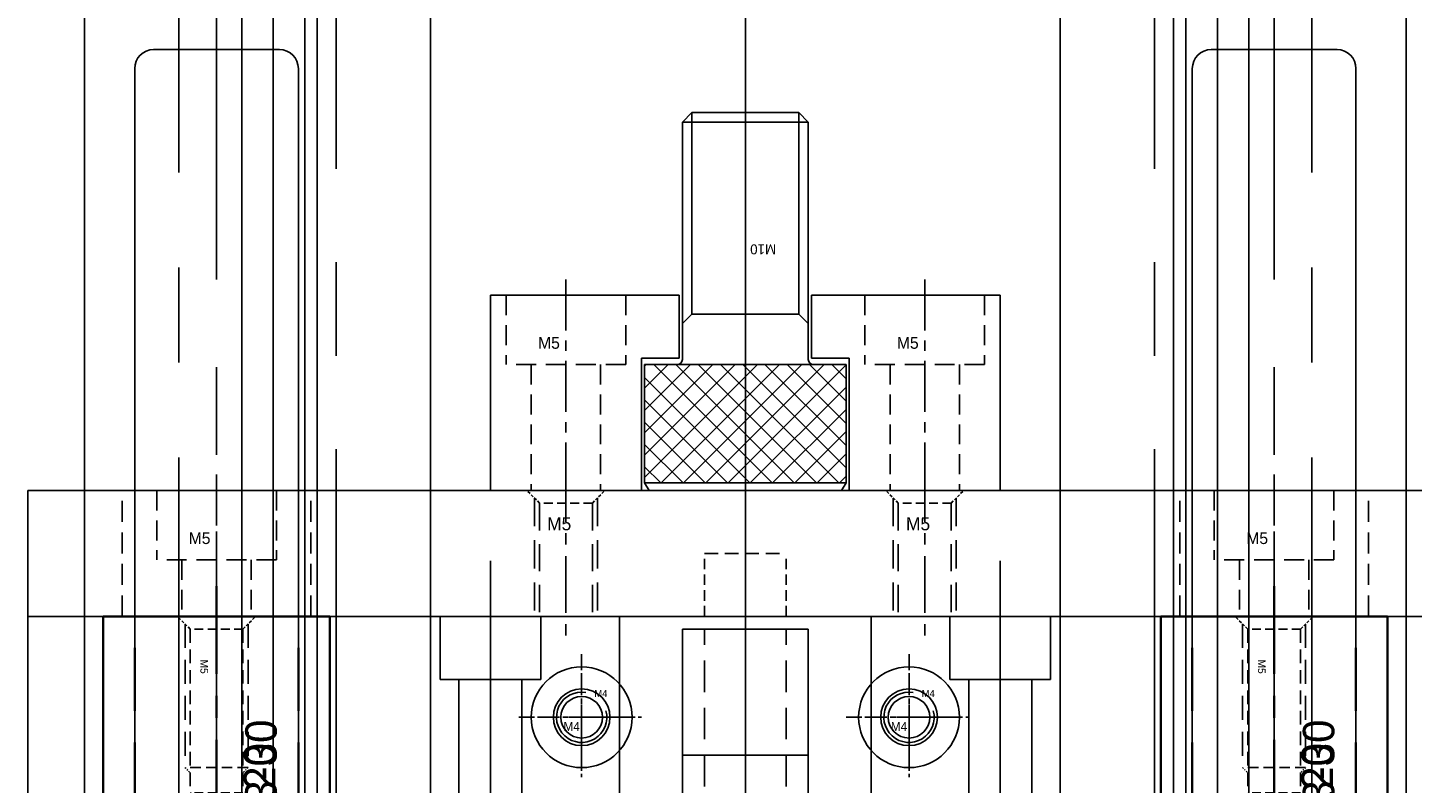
# Model space of a CAD drawing. Header units: millimetres. Extents: x -1657 to 8845, y -11980 to 3013.
# Tile 54 of 256: x 691 to 801, y -909 to -849. Entities that reach past the tile are written whole.
import ezdxf

# ---------------------------------------------------------------- set-up
doc = ezdxf.new("R2010")
doc.units = ezdxf.units.MM
doc.linetypes.add('CENTER', pattern=[2, 1.25, -0.25, 0.25, -0.25])
doc.linetypes.add('DASHED', pattern=[0.75, 0.5, -0.25])
doc.layers.add('FMT', color=7, linetype='Continuous', lineweight=35)
for name, color, linetype in [('STD', 7, 'Continuous'), ('图层111', 232, 'Continuous'), ('图层112', 172, 'Continuous'), ('图层113', 11, 'Continuous'), ('图层115', 214, 'Continuous'), ('图层116', 116, 'Continuous'), ('图层122', 210, 'Continuous'), ('图层123', 190, 'Continuous'), ('图层124', 74, 'Continuous'), ('端子流道', 183, 'Continuous')]:
    doc.layers.add(name, color=color, linetype=linetype)

# ---------------------------------------------------------------- blocks, each defined once
blk = doc.blocks.new('B7B9')
at = {"layer": 'STD', "color": 1, "linetype": 'CENTER', "ltscale": 27.84}
blk.add_line((8, -14.6), (8, 124.6), dxfattribs=at)
at = {"layer": 'STD', "ltscale": 4.5}
for p, q in [((3, 115), (13, 115)), ((1.5, 0), (1.5, 113.5)), ((14.5, 0), (14.5, 113.5)), ((0, 0), (16, 0)), ((0, -5), (0, 0)), ((16, -5), (16, 0)), ((0, -5), (16, -5))]:
    blk.add_line(p, q, dxfattribs=at)
for centre, start, end in [((3, 113.5), 90, 180), ((13, 113.5), 0, 90)]:
    blk.add_arc(centre, 1.5, start, end, dxfattribs=at)
at = {"layer": 'STD', "ltscale": 4, "insert": (10.17, 40.07), "char_height": 2.5, "width": 63.3938, "attachment_point": 1, "rotation": 90}
blk.add_mtext('SGPH13-120', dxfattribs=at)
blk = doc.blocks.new('B75D')
at = {"layer": 'FMT', "color": 1, "linetype": 'CENTER', "ltscale": 6.96}
blk.add_line((-6.5, -2.4), (-6.5, 32.4), dxfattribs=at)
at = {"layer": 'FMT', "ltscale": 4.5}
for p, q in [((-15.5, 30), (2.5, 30)), ((-15.5, 0), (-15.5, 30)), ((2.5, 0), (2.5, 30)), ((-15.5, 0), (2.5, 0))]:
    blk.add_line(p, q, dxfattribs=at)
at = {"layer": 'FMT', "color": 4, "linetype": 'DASHED', "ltscale": 10}
for p, q in [((-13, 0), (-13, 30)), ((0, 0), (0, 30))]:
    blk.add_line(p, q, dxfattribs=at)
at = {"layer": 'FMT', "ltscale": 4.5, "insert": (-4.22, 4.35), "char_height": 2.5, "width": 25.1333, "attachment_point": 1, "rotation": 90}
blk.add_mtext('SGBL13-30', dxfattribs=at)
blk = doc.blocks.new('4A')
at = {"color": 1, "linetype": 'CENTER'}
for p, q in [((0, 5), (0, -5)), ((-5, 0), (5, 0))]:
    blk.add_line(p, q, dxfattribs=at)
for radius in [4, 2.25]:
    blk.add_circle((0, 0), radius)
blk.add_text('M4', height=0.697).set_placement((-1.44, -1.08))
blk = doc.blocks.new('4C')
at = {"color": 1, "linetype": 'CENTER', "ltscale": 1.3982}
for p, q in [((0, 3.5), (0, -3.5)), ((-3.5, 0), (3.5, 0))]:
    blk.add_line(p, q, dxfattribs=at)
blk.add_circle((0, 0), 1.65)
at = {"color": 2, "linetype": 'Continuous'}
blk.add_arc((0, 0), 2, 80.7475, 15.0508, dxfattribs=at)
blk.add_text('M4', height=0.558).set_placement((1.01, 1.61))
blk = doc.blocks.new('1EEA7')
at = {"layer": '图层116', "color": 1, "linetype": 'CENTER', "ltscale": 14.152}
blk.add_line((1.25, -8.31), (1.25, 66.45), dxfattribs=at)
at = {"layer": '图层116', "ltscale": 2}
for p, q in [((-2.75, 61.57), (5.25, 61.57)), ((-2.75, 56.57), (-2.75, 61.57)), ((5.25, 56.57), (5.25, 61.57)), ((-2.75, 56.57), (5.25, 56.57)), ((-1.25, 27.73), (-1.25, 56.57)), ((3.75, 27.73), (3.75, 56.57)), ((-1.25, 27.73), (3.75, 27.73)), ((0, 25.57), (-1.25, 27.73)), ((2.5, 25.57), (3.75, 27.73)), ((0, 0), (0, 25.57)), ((0, 25.57), (2.5, 25.57)), ((2.5, 0), (2.5, 25.57)), ((0, 0), (2.5, 0)), ((1.25, -3.43), (0, 0)), ((1.25, -3.43), (2.5, 0))]:
    blk.add_line(p, q, dxfattribs=at)
blk = doc.blocks.new('1F29B')
at = {"layer": '图层123', "color": 1, "linetype": 'CENTER', "ltscale": 3.238837}
blk.add_line((-2.75, 6.76), (-2.75, -6.11), dxfattribs=at)
at = {"layer": '图层123', "color": 4, "linetype": 'DASHED', "ltscale": 3.166667}
for p, q in [((-7.5, 5.5), (-7.5, 0)), ((2, 5.5), (2, 0)), ((2, 0), (-7.5, 0)), ((-5.5, 0), (-5.5, -4.5)), ((0, 0), (0, -4.5))]:
    blk.add_line(p, q, dxfattribs=at)
at = {"layer": '图层123', "ltscale": 3}
blk.add_text('M5', height=0.93, dxfattribs=at).set_placement((-4.96, 1.25))
blk = doc.blocks.new('5F')
at = {"color": 4, "linetype": 'DASHED', "ltscale": 0.471405}
for p, q in [((1, 2.1), (0, 3.1)), ((1, -2.1), (0, -3.1))]:
    blk.add_line(p, q, dxfattribs=at)
at = {"color": 4, "linetype": 'DASHED', "ltscale": 3.8}
for p, q in [((0.6, 2.5), (12, 2.5)), ((0.6, -2.5), (12, -2.5))]:
    blk.add_line(p, q, dxfattribs=at)
at = {"color": 4, "linetype": 'DASHED', "ltscale": 0.188562}
for p, q in [((12, 2.5), (12.4, 2.1)), ((12, -2.5), (12.4, -2.1))]:
    blk.add_line(p, q, dxfattribs=at)
at = {"color": 4, "linetype": 'DASHED', "ltscale": 1.666667}
blk.add_line((12, 2.5), (12, -2.5), dxfattribs=at)
at = {"color": 4, "linetype": 'DASHED', "ltscale": 1.4}
for p, q in [((1, 2.1), (1, -2.1)), ((14, 2.1), (14, -2.1))]:
    blk.add_line(p, q, dxfattribs=at)
at = {"color": 4, "linetype": 'DASHED', "ltscale": 2.166667}
for p, q in [((1, 2.1), (14, 2.1)), ((1, -2.1), (14, -2.1))]:
    blk.add_line(p, q, dxfattribs=at)
at = {"color": 4, "linetype": 'DASHED', "ltscale": 0.80829}
for p in [(14, 2.1), (14, -2.1)]:
    blk.add_line(p, (15.21, 0), dxfattribs=at)
at = {"color": 1, "linetype": 'CENTER', "ltscale": 3.699214}
blk.add_line((-2.16, 0), (16.34, 0), dxfattribs=at)
blk.add_text('M5', height=0.606).set_placement((3.42, -1.28))
blk = doc.blocks.new('10k1')
for p, q in [((-9.4, 8), (-10, 7.65)), ((-9.4, 8), (-9.4, -8)), ((-9.4, 8), (0, 8)), ((0, 8), (0, -8)), ((-10, 7.65), (-10, -7.65)), ((0.4, 5), (19.25, 5)), ((19.25, 5), (20, 4.25)), ((19.25, 5), (19.25, -5)), ((20, 4.25), (20, -4.25)), ((20, -4.25), (19.25, -5)), ((0.4, -5), (19.25, -5)), ((-9.4, -8), (-10, -7.65)), ((-9.4, -8), (0, -8))]:
    blk.add_line(p, q)
at = {"color": 0}
for p, q in [((-9.4, -0.36), (-1.04, 8)), ((-9.4, 1.41), (-2.81, 8)), ((-9.4, 3.18), (-4.58, 8)), ((-9.4, 4.95), (-6.35, 8)), ((-9.4, 6.72), (-8.12, 8)), ((0, -0.96), (-8.96, 8)), ((0, 0.81), (-7.19, 8)), ((0, 2.58), (-5.42, 8)), ((0, 4.35), (-3.65, 8)), ((0, 6.12), (-1.88, 8)), ((0, 7.88), (-0.12, 8)), ((-9.4, -2.12), (0, 7.28)), ((0, -2.72), (-9.4, 6.68)), ((-9.4, -3.89), (0, 5.51)), ((0, -4.49), (-9.4, 4.91)), ((-9.4, -5.66), (0, 3.74)), ((0, -6.26), (-9.4, 3.14)), ((-9.4, -7.43), (0, 1.97)), ((-0.03, -8), (-9.4, 1.37)), ((-8.21, -8), (0, 0.21)), ((-1.79, -8), (-9.4, -0.39)), ((-3.56, -8), (-9.4, -2.16)), ((-6.44, -8), (0, -1.56)), ((-5.33, -8), (-9.4, -3.93)), ((-4.67, -8), (0, -3.33)), ((-2.9, -8), (0, -5.1)), ((-7.1, -8), (-9.4, -5.7)), ((-8.87, -8), (-9.4, -7.47)), ((-1.13, -8), (0, -6.87))]:
    blk.add_line(p, q, dxfattribs=at)
at = {"color": 2, "linetype": 'Continuous'}
for p, q in [((4, 4.25), (3.25, 5)), ((4, 4.25), (4, -4.25)), ((4, 4.25), (20, 4.25)), ((4, -4.25), (3.25, -5)), ((4, -4.25), (20, -4.25))]:
    blk.add_line(p, q, dxfattribs=at)
at = {"color": 1, "linetype": 'CENTER'}
blk.add_line((-12.79, 0), (22.99, 0), dxfattribs=at)
for centre, start, end in [((0.4, 5.4), 180, 270), ((0.4, -5.4), 90, 180)]:
    blk.add_arc(centre, 0.4, start, end)
blk.add_text('M10', height=0.79, rotation=90).set_placement((9.54, -2.44))
blk = doc.blocks.new('1FD9A')
at = {"layer": '图层122', "color": 1, "linetype": 'CENTER', "ltscale": 29.696}
blk.add_line((0, 0), (0, 158.48), dxfattribs=at)
at = {"layer": '图层122', "ltscale": 3.75}
for p, q in [((-7.5, 148.24), (7.5, 148.24)), ((-7.5, 10.24), (-7.5, 148.24)), ((7.5, 10.24), (7.5, 148.24)), ((-7.5, 10.24), (7.5, 10.24))]:
    blk.add_line(p, q, dxfattribs=at)
for p, rotation in [((0, 148.24), 270), ((0, 10.24), 90)]:
    blk.add_blockref('5F', p, dxfattribs=dict(at, rotation=rotation))
blk = doc.blocks.new('1FDA8')
at = {"layer": '图层122', "color": 1, "linetype": 'CENTER', "ltscale": 30.16}
blk.add_line((0, 0), (0, 160.8), dxfattribs=at)
at = {"layer": '图层122', "ltscale": 3.75}
for p, q in [((-7.5, 10.4), (-7.5, 150.4)), ((-7.5, 150.4), (7.5, 150.4)), ((7.5, 10.4), (7.5, 150.4)), ((-7.5, 10.4), (7.5, 10.4))]:
    blk.add_line(p, q, dxfattribs=at)
for p, rotation in [((0, 150.4), 270), ((0, 10.4), 90)]:
    blk.add_blockref('5F', p, dxfattribs=dict(at, rotation=rotation))
blk = doc.blocks.new('1FDA1')
at = {"layer": '图层122', "color": 1, "linetype": 'CENTER', "ltscale": 29.696}
blk.add_line((0, 0), (0, 158.48), dxfattribs=at)
at = {"layer": '图层122', "ltscale": 3.75}
for p, q in [((-7.5, 148.24), (7.5, 148.24)), ((-7.5, 10.24), (-7.5, 148.24)), ((7.5, 10.24), (7.5, 148.24)), ((-7.5, 10.24), (7.5, 10.24))]:
    blk.add_line(p, q, dxfattribs=at)
for p, rotation in [((0, 148.24), 270), ((0, 10.24), 90)]:
    blk.add_blockref('5F', p, dxfattribs=dict(at, rotation=rotation))
blk = doc.blocks.new('1FDAF')
at = {"layer": '图层122', "color": 1, "linetype": 'CENTER', "ltscale": 30.16}
blk.add_line((0, 0), (0, 160.8), dxfattribs=at)
at = {"layer": '图层122', "ltscale": 3.75}
for p, q in [((-7.5, 10.4), (-7.5, 150.4)), ((-7.5, 150.4), (7.5, 150.4)), ((7.5, 10.4), (7.5, 150.4)), ((-7.5, 10.4), (7.5, 10.4))]:
    blk.add_line(p, q, dxfattribs=at)
for p, rotation in [((0, 150.4), 270), ((0, 10.4), 90)]:
    blk.add_blockref('5F', p, dxfattribs=dict(at, rotation=rotation))
blk = doc.blocks.new('1FE2C')
at = {"layer": '图层124', "color": 1, "linetype": 'CENTER', "ltscale": 3.238837}
blk.add_line((2.75, 6.76), (2.75, -11.61), dxfattribs=at)
at = {"layer": '图层124', "color": 4, "linetype": 'DASHED', "ltscale": 3.166667}
for p, q in [((-2, 5.5), (-2, 0)), ((7.5, 5.5), (7.5, 0)), ((7.5, 0), (-2, 0)), ((0, 0), (0, -10)), ((5.5, 0), (5.5, -10))]:
    blk.add_line(p, q, dxfattribs=at)
at = {"layer": '图层124', "ltscale": 3}
blk.add_text('M5', height=0.93, dxfattribs=at).set_placement((0.54, 1.25))
blk = doc.blocks.new('1FE5B')
at = {"layer": '图层123', "color": 1, "linetype": 'CENTER', "ltscale": 3.6}
blk.add_line((0, 0), (0, -13.58), dxfattribs=at)
at = {"layer": '图层123', "color": 4, "linetype": 'DASHED', "ltscale": 0.471405}
for p, q in [((-2.1, -3), (-3.1, -2)), ((2.1, -3), (3.1, -2))]:
    blk.add_line(p, q, dxfattribs=at)
at = {"layer": '图层123', "color": 4, "linetype": 'DASHED', "ltscale": 4.466667}
for p, q in [((-2.5, -2.6), (-2.5, -12)), ((2.5, -2.6), (2.5, -12))]:
    blk.add_line(p, q, dxfattribs=at)
at = {"layer": '图层123', "color": 4, "linetype": 'DASHED', "ltscale": 1.4}
blk.add_line((2.1, -3), (-2.1, -3), dxfattribs=at)
at = {"layer": '图层123', "color": 4, "linetype": 'DASHED', "ltscale": 4.333333}
for p, q in [((-2.1, -3), (-2.1, -12)), ((2.1, -3), (2.1, -12))]:
    blk.add_line(p, q, dxfattribs=at)
at = {"layer": '图层123'}
blk.add_text('M5', height=1.031, dxfattribs=at).set_placement((-1.49, -5.16))
blk = doc.blocks.new('28974')
at = {"layer": '端子流道', "color": 1, "linetype": 'CENTER', "ltscale": 43.152}
blk.add_line((34, -15.88), (34, 199.88), dxfattribs=at)
at = {"layer": '端子流道', "ltscale": 5}
for p, q in [((0, 0), (0, 185)), ((68, 0), (68, 185)), ((-1, -1), (-1, 159)), ((69, -13), (69, 159))]:
    blk.add_line(p, q, dxfattribs=at)

msp = doc.modelspace()

# ---------------------------------------------------------------- linework, layer by layer
at = {"layer": '图层111', "color": 1, "linetype": 'CENTER', "ltscale": 8.0736}
msp.add_line((747.7598, -931.1062), (747.7598, -890.7382), dxfattribs=at)
at = {"layer": '图层111', "color": 1, "linetype": 'CENTER', "ltscale": 6.96}
for p, q in [((705.7598, -928.3222), (705.7598, -893.5222)), ((727.5098, -928.3222), (727.5098, -893.5222)), ((768.0098, -928.3222), (768.0098, -893.5222)), ((789.7598, -928.3222), (789.7598, -893.5222))]:
    msp.add_line(p, q, dxfattribs=at)
at = {"layer": '图层111', "ltscale": 4.5}
for p, q in [((690.7598, -895.9222), (804.7598, -895.9222)), ((690.7598, -925.9222), (690.7598, -895.9222))]:
    msp.add_line(p, q, dxfattribs=at)
at = {"layer": '图层111', "color": 4, "linetype": 'DASHED', "ltscale": 10}
for p, q in [((696.7598, -925.9222), (696.7598, -895.9222)), ((714.7598, -925.9222), (714.7598, -895.9222)), ((737.7598, -925.9222), (737.7598, -895.9222)), ((742.7598, -925.9222), (742.7598, -895.9222)), ((752.7598, -925.9222), (752.7598, -895.9222)), ((757.7598, -925.9222), (757.7598, -895.9222)), ((780.7598, -925.9222), (780.7598, -895.9222)), ((798.7598, -925.9222), (798.7598, -895.9222))]:
    msp.add_line(p, q, dxfattribs=at)
at = {"layer": '图层111', "ltscale": 0.65}
for p, q in [((722.7598, -925.9222), (722.7598, -895.9222)), ((772.7598, -925.9222), (772.7598, -895.9222))]:
    msp.add_line(p, q, dxfattribs=at)
at = {"layer": '图层111', "color": 4, "linetype": 'DASHED', "ltscale": 1.666667}
for p, q in [((723.5098, -900.9222), (723.5098, -895.9222)), ((731.5098, -900.9222), (731.5098, -895.9222)), ((764.0098, -900.9222), (764.0098, -895.9222)), ((772.0098, -900.9222), (772.0098, -895.9222))]:
    msp.add_line(p, q, dxfattribs=at)
at = {"layer": '图层111', "color": 4, "linetype": 'DASHED', "ltscale": 2.666667}
for p, q in [((723.5098, -900.9222), (731.5098, -900.9222)), ((764.0098, -900.9222), (772.0098, -900.9222))]:
    msp.add_line(p, q, dxfattribs=at)
at = {"layer": '图层111', "color": 4, "linetype": 'DASHED', "ltscale": 8.333333}
for p, q in [((725.0098, -925.9222), (725.0098, -900.9222)), ((730.0098, -925.9222), (730.0098, -900.9222)), ((765.5098, -925.9222), (765.5098, -900.9222)), ((770.5098, -925.9222), (770.5098, -900.9222))]:
    msp.add_line(p, q, dxfattribs=at)
at = {"layer": '图层112', "color": 1, "linetype": 'CENTER', "ltscale": 13.2704}
msp.add_line((747.7598, -957.6982), (747.7598, -891.3462), dxfattribs=at)
at = {"layer": '图层112', "ltscale": 4.5}
for p, q in [((737.7598, -925.9222), (737.7598, -895.9222)), ((737.7598, -895.9222), (757.7598, -895.9222)), ((757.7598, -925.9222), (757.7598, -895.9222))]:
    msp.add_line(p, q, dxfattribs=at)
at = {"layer": '图层113', "color": 1, "linetype": 'CENTER', "ltscale": 10.2544}
msp.add_line((747.7598, -944.6582), (747.7598, -893.3862), dxfattribs=at)
at = {"layer": '图层113', "ltscale": 4.5}
for p, q in [((742.7598, -941.1222), (742.7598, -896.9222)), ((742.7598, -896.9222), (752.7598, -896.9222)), ((752.7598, -941.1222), (752.7598, -896.9222)), ((742.7598, -906.9222), (752.7598, -906.9222))]:
    msp.add_line(p, q, dxfattribs=at)
at = {"layer": '图层113', "color": 4, "linetype": 'DASHED', "ltscale": 5}
for p, q in [((744.5098, -916.9222), (744.5098, -896.9222)), ((751.0098, -916.9222), (751.0098, -896.9222))]:
    msp.add_line(p, q, dxfattribs=at)
at = {"layer": '图层115', "color": 1, "linetype": 'CENTER', "ltscale": 11.6}
msp.add_line((747.7598, -949.9222), (747.7598, -891.9222), dxfattribs=at)
at = {"layer": '图层115', "ltscale": 0.65}
for p, q in [((722.7598, -895.9222), (772.7598, -895.9222)), ((722.7598, -945.0473), (722.7598, -895.9222)), ((772.7598, -945.0473), (772.7598, -895.9222))]:
    msp.add_line(p, q, dxfattribs=at)
at = {"layer": '图层123', "color": 1, "linetype": 'CENTER', "ltscale": 3.121792}
msp.add_line((747.7598, -898.7267), (747.7598, -883.1177), dxfattribs=at)
at = {"layer": '图层123', "color": 1, "linetype": 'CENTER', "ltscale": 2.32}
for p, q in [((705.7598, -896.7222), (705.7598, -885.1222)), ((789.7598, -896.7222), (789.7598, -885.1222))]:
    msp.add_line(p, q, dxfattribs=at)
at = {"layer": '图层123', "ltscale": 3.75}
for p, q in [((690.7598, -885.9222), (804.7598, -885.9222)), ((690.7598, -895.9222), (690.7598, -885.9222)), ((690.7598, -895.9222), (804.7598, -895.9222))]:
    msp.add_line(p, q, dxfattribs=at)
at = {"layer": '图层123', "color": 4, "linetype": 'DASHED', "ltscale": 3.333333}
for p, q in [((698.2598, -895.9222), (698.2598, -885.9222)), ((713.2598, -895.9222), (713.2598, -885.9222)), ((782.2598, -895.9222), (782.2598, -885.9222)), ((797.2598, -895.9222), (797.2598, -885.9222))]:
    msp.add_line(p, q, dxfattribs=at)
at = {"layer": '图层123', "color": 4, "linetype": 'DASHED', "ltscale": 1.666667}
for p, q in [((744.5098, -895.9222), (744.5098, -890.9222)), ((751.0098, -895.9222), (751.0098, -890.9222))]:
    msp.add_line(p, q, dxfattribs=at)
at = {"layer": '图层123', "color": 4, "linetype": 'DASHED', "ltscale": 2.166667}
msp.add_line((744.5098, -890.9222), (751.0098, -890.9222), dxfattribs=at)
at = {"layer": '图层124', "ltscale": 11.25}
for p, q in [((727.5098, -885.9222), (727.5098, -870.4222)), ((727.5098, -870.4222), (742.5098, -870.4222)), ((742.5098, -875.4222), (742.5098, -870.4222)), ((753.0098, -875.4222), (753.0098, -870.4222)), ((753.0098, -870.4222), (768.0098, -870.4222)), ((768.0098, -885.9222), (768.0098, -870.4222)), ((739.5098, -885.9222), (739.5098, -875.4222)), ((739.5098, -875.4222), (742.5098, -875.4222)), ((753.0098, -875.4222), (756.0098, -875.4222)), ((756.0098, -885.9222), (756.0098, -875.4222)), ((727.5098, -885.9222), (739.5098, -885.9222)), ((756.0098, -885.9222), (768.0098, -885.9222))]:
    msp.add_line(p, q, dxfattribs=at)

# ---------------------------------------------------------------- block references
at = {"layer": 'FMT', "ltscale": 4.5}
for p in [(712.2598, -925.9222), (796.2598, -925.9222)]:
    msp.add_blockref('B75D', p, dxfattribs=at)
at = {"layer": 'STD', "ltscale": 4}
for p in [(697.7598, -965.9222), (781.7598, -965.9222)]:
    msp.add_blockref('B7B9', p, dxfattribs=at)
at = {"layer": '图层111', "ltscale": 3.75, "rotation": 270}
for p in [(705.7598, -895.9222), (789.7598, -895.9222)]:
    msp.add_blockref('5F', p, dxfattribs=at)
at = {"layer": '图层111', "ltscale": 0.65}
for p in [(734.7598, -903.9222), (760.7598, -903.9222)]:
    msp.add_blockref('4C', p, dxfattribs=at)
at = {"layer": '图层115', "ltscale": 0.65}
for p in [(734.7598, -903.9222), (760.7598, -903.9222)]:
    msp.add_blockref('4A', p, dxfattribs=at)
at = {"layer": '图层116', "ltscale": 2}
for p in [(726.2598, -957.4878), (766.7598, -957.4878)]:
    msp.add_blockref('1EEA7', p, dxfattribs=at)
at = {"layer": '图层122', "ltscale": 11.25}
for name, p in [('1FDA8', (702.7598, -981.3222)), ('1FD9A', (715.2598, -979.1622)), ('1FDA1', (780.2598, -979.1622)), ('1FDAF', (792.7598, -981.3222))]:
    msp.add_blockref(name, p, dxfattribs=at)
at = {"layer": '图层123', "ltscale": 11.25}
for p in [(733.5098, -883.9222), (762.0098, -883.9222)]:
    msp.add_blockref('1FE5B', p, dxfattribs=at)
at = {"layer": '图层123', "ltscale": 3.75}
for p in [(708.5098, -891.4222), (792.5098, -891.4222)]:
    msp.add_blockref('1F29B', p, dxfattribs=at)
at = {"layer": '图层124', "ltscale": 11.25, "rotation": 90}
msp.add_blockref('10k1', (747.7598, -875.9222), dxfattribs=at)
at = {"layer": '图层124', "ltscale": 11.25}
for p in [(730.7598, -875.9222), (759.2598, -875.9222)]:
    msp.add_blockref('1FE2C', p, dxfattribs=at)
at = {"layer": '端子流道', "ltscale": 2.125}
msp.add_blockref('28974', (713.7598, -960.6622), dxfattribs=at)

doc.saveas('drawing.dxf')
